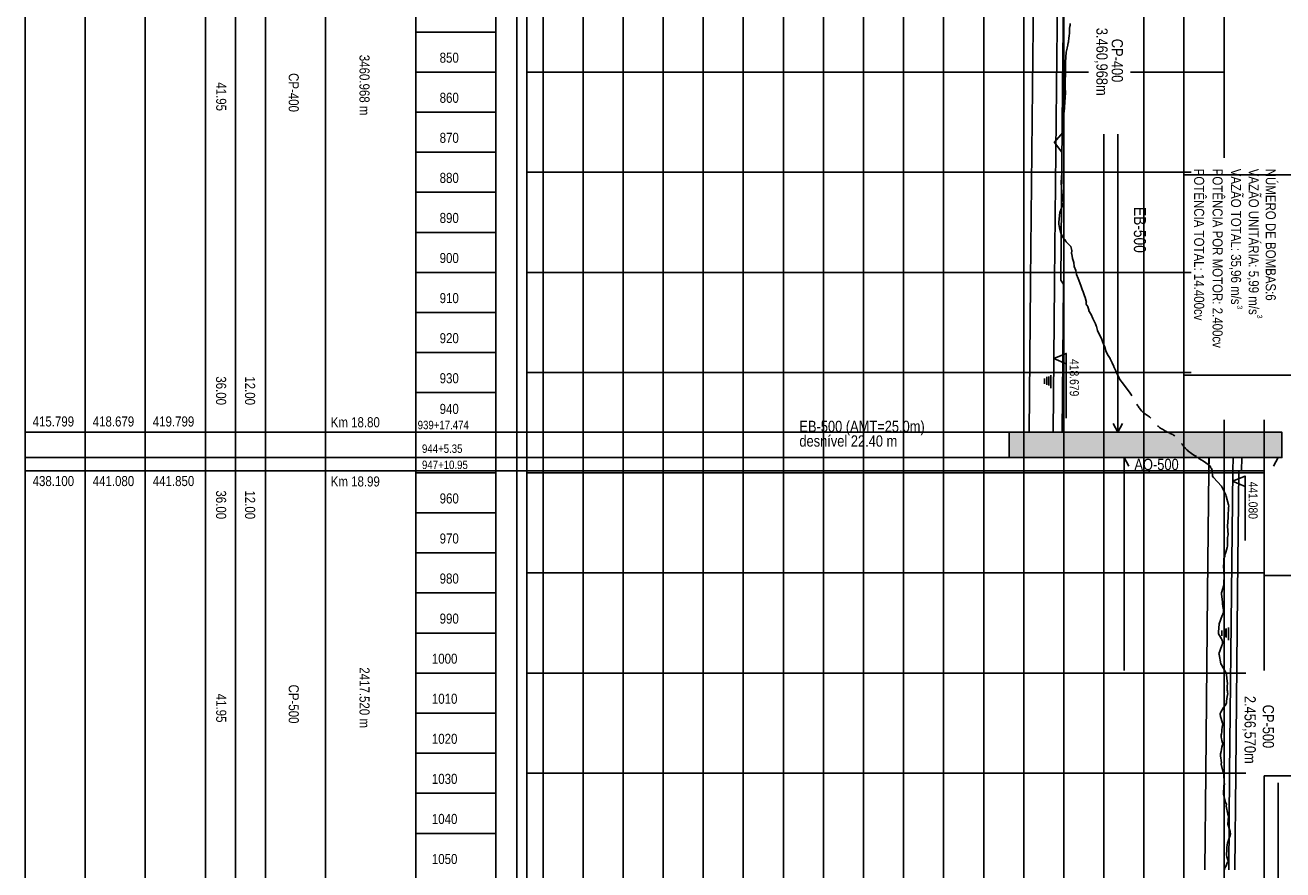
# Model space of a CAD drawing. Extents: x 312047 to 329088, y 8928324 to 8953812.
# Tile 2 of 125: x 312047 to 318326, y 8930530 to 8934747. Entities that reach past the tile are written whole.
import ezdxf

# ---------------------------------------------------------------- set-up
doc = ezdxf.new("R2010")
doc.units = 0
doc.header["$LTSCALE"] = 200
doc.header["$MEASUREMENT"] = 0
doc.linetypes.add('DASHED', pattern=[0.75, 0.5, -0.25])
doc.linetypes.add('LIN0', pattern=[0])
for name, color, linetype in [('ACHURA', 123, 'CONTINUOUS'), ('CRISTA_CANAL', 3, 'LIN0'), ('EB', 160, 'CONTINUOUS'), ('FUND_CANAL', 6, 'LIN0'), ('JTX80', 7, 'LIN0'), ('MALHA-P', 1, 'CONTINUOUS'), ('NA_CANAL', 2, 'CONTINUOUS'), ('NOVA MALHA', 1, 'CONTINUOUS'), ('PBASE', 7, 'CONTINUOUS'), ('TER-NAT', 3, 'DASHED')]:
    doc.layers.add(name, color=color, linetype=linetype)
doc.styles.add('100CL', font='ARIALN.TTF', dxfattribs={"height": 2.5})

msp = doc.modelspace()

# ---------------------------------------------------------------- hatches: boundary and pattern name
at = {"layer": 'ACHURA'}
msp.add_hatch(color=256, dxfattribs=at).paths.add_polyline_path([(316959.8, 8932714.8), (316959.8, 8932588.6), (318321.9, 8932588.6), (318321.9, 8932714.8)])

# ---------------------------------------------------------------- linework, layer by layer
at = {"layer": 'CRISTA_CANAL'}
for p, q in [((317233, 8935054.3), (317226.8, 8934432.3)), ((317226.8, 8934432.3), (317217.2, 8933474.3)), ((317231.2, 8933454.3), (317217.2, 8933474.3)), ((317231.2, 8933454.3), (317223.8, 8932714.8)), ((318121.9, 8932588.6), (318119.8, 8932522.6)), ((318106.6, 8932522.6), (318100.5, 8931912.3)), ((318106.6, 8932522.6), (318119.8, 8932522.6)), ((318100.5, 8931912.3), (318091.5, 8931012.3)), ((318091.5, 8931012.3), (318086.7, 8930530.3))]:
    msp.add_line(p, q, dxfattribs=at)
at = {"layer": 'EB', "color": 2}
for p, q in [((317502.8, 8934202.5), (317502.8, 8932714.8)), ((317502.8, 8932714.8), (317479.5, 8932758.1)), ((317502.8, 8932714.8), (317526.1, 8932758.1)), ((317534.3, 8932588.6), (317534.3, 8931525)), ((317534.3, 8932588.6), (317557.6, 8932545.3)), ((318302.5, 8932588.6), (318279.3, 8932545.3)), ((318302.5, 8930964.6), (318302.5, 8930104.7))]:
    msp.add_line(p, q, dxfattribs=at)
at = {"layer": 'EB', "color": 1}
for p, q in [((312047.2, 8932714.8), (312947.2, 8932714.8)), ((312947.2, 8932714.8), (318321.9, 8932714.8)), ((312047.2, 8932588.6), (312947.2, 8932588.6)), ((312947.2, 8932588.6), (318321.9, 8932588.6)), ((312047.2, 8932522.3), (312947.2, 8932522.3)), ((312947.2, 8932522.3), (318232.6, 8932522.3))]:
    msp.add_line(p, q, dxfattribs=at)
at = {"layer": 'EB'}
for points in [[(317244.9, 8932785.7), (317244.9, 8933107.8), (317182.7, 8933082.2)], [(317244.9, 8933056.6), (317182.7, 8933082.2)], [(318119.8, 8932522.6), (317956.6, 8932522.3), (317956.6, 8932588.7)], [(318137.5, 8932173.6), (318137.5, 8932495.7), (318075.3, 8932470.1)], [(318137.5, 8932444.5), (318075.3, 8932470.1)]]:
    msp.add_lwpolyline(points, dxfattribs=at)
msp.add_lwpolyline([(316959.8, 8932714.8), (316959.8, 8932588.6), (318321.9, 8932588.6), (318321.9, 8932714.8)], close=True, dxfattribs=at)
at = {"layer": 'FUND_CANAL'}
for p, q in [((317083, 8935054.3), (317076.8, 8934432.3)), ((317076.8, 8934432.3), (317067.2, 8933474.3)), ((317067.2, 8933454.3), (317059.8, 8932714.8)), ((317067.2, 8933454.3), (317067.2, 8933474.3)), ((317958.7, 8932588.6), (317956.6, 8932522.6)), ((317956.6, 8932522.6), (317950.5, 8931912.3)), ((317950.5, 8931912.3), (317941.5, 8931012.3)), ((317941.5, 8931012.3), (317936.7, 8930530.3))]:
    msp.add_line(p, q, dxfattribs=at)
at = {"layer": 'MALHA-P', "color": 1}
for p, q in [((314501.8, 8952512.3), (314501.8, 8928512.3)), ((314552.6, 8952512.3), (314552.6, 8928512.3))]:
    msp.add_line(p, q, dxfattribs=at)
at = {"layer": 'MALHA-P', "color": 13}
for p, q in [((314632.6, 8928512.3), (314632.6, 8952512.3)), ((314832.6, 8928512.3), (314832.6, 8952512.3)), ((315032.6, 8928512.3), (315032.6, 8952512.3)), ((315232.6, 8928512.3), (315232.6, 8952512.3)), ((315432.6, 8928512.3), (315432.6, 8952512.3)), ((315832.6, 8928512.3), (315832.6, 8952512.3)), ((316432.6, 8928512.3), (316432.6, 8952512.3)), ((316032.6, 8928512.3), (316032.6, 8951073)), ((316232.6, 8928512.3), (316232.6, 8951073)), ((315632.6, 8928512.3), (315632.6, 8948936.9)), ((317032.6, 8928512.3), (317032.6, 8947677.8)), ((316632.6, 8928512.3), (316632.6, 8943955.8)), ((317232.6, 8928512.3), (317232.6, 8941092.4)), ((317632.6, 8928512.3), (317632.6, 8941092.4)), ((316832.6, 8928512.3), (316832.6, 8938521)), ((317832.6, 8928512.3), (317832.6, 8936460.6)), ((318032.6, 8934083.9), (318032.6, 8936460.6)), ((314397.2, 8934712.3), (313997.2, 8934712.3)), ((314397.2, 8934512.3), (313997.2, 8934512.3)), ((314552.6, 8934512.3), (317355.2, 8934512.3)), ((317566, 8934512.3), (318032.6, 8934512.3)), ((314397.2, 8934312.3), (313997.2, 8934312.3)), ((317432.6, 8928512.3), (317432.6, 8934202.5)), ((317432.6, 8928512.3), (317432.6, 8934202.5)), ((314397.2, 8934112.3), (313997.2, 8934112.3)), ((314552.6, 8934012.3), (317867.9, 8934012.3)), ((317656, 8934012.3), (317784.4, 8934012.3)), ((314397.2, 8933912.3), (313997.2, 8933912.3)), ((314397.2, 8933712.3), (313997.2, 8933712.3)), ((314397.2, 8933512.3), (313997.2, 8933512.3)), ((314552.6, 8933512.3), (317867.9, 8933512.3)), ((317656, 8933512.3), (317784.4, 8933512.3)), ((314397.2, 8933312.3), (313997.2, 8933312.3)), ((314397.2, 8933112.3), (313997.2, 8933112.3)), ((314552.6, 8933012.3), (317867.9, 8933012.3)), ((317656, 8933012.3), (317784.4, 8933012.3)), ((314397.2, 8932912.3), (313997.2, 8932912.3)), ((318032.6, 8928512.3), (318032.6, 8932776.8)), ((318232.6, 8931525), (318232.6, 8932776.8)), ((314397.2, 8932512.3), (313997.2, 8932512.3)), ((314552.6, 8932512.3), (318232.6, 8932512.3)), ((314397.2, 8932312.3), (313997.2, 8932312.3)), ((314397.2, 8932112.3), (313997.2, 8932112.3)), ((314552.6, 8932012.3), (318232.6, 8932012.3)), ((314397.2, 8931912.3), (313997.2, 8931912.3)), ((314397.2, 8931712.3), (313997.2, 8931712.3)), ((314397.2, 8931512.3), (313997.2, 8931512.3)), ((314552.6, 8931512.3), (318141.5, 8931512.3)), ((317609.5, 8931512.3), (317784.4, 8931512.3)), ((314397.2, 8931312.3), (313997.2, 8931312.3)), ((314397.2, 8931112.3), (313997.2, 8931112.3)), ((314552.6, 8931012.3), (318141.5, 8931012.3)), ((317609.5, 8931012.3), (317784.4, 8931012.3)), ((318232.6, 8928512.3), (318232.6, 8931000)), ((314397.2, 8930912.3), (313997.2, 8930912.3)), ((314397.2, 8930712.3), (313997.2, 8930712.3))]:
    msp.add_line(p, q, dxfattribs=at)
at = {"layer": 'NA_CANAL'}
for p, q in [((317202.2, 8935054.3), (317196, 8934432.3)), ((317196, 8934432.3), (317186.4, 8933474.3)), ((317186.4, 8933454.3), (317179, 8932714.8)), ((317186.4, 8933454.3), (317186.4, 8933474.3)), ((317136.3, 8932957), (317136.3, 8932983.5)), ((317148.2, 8932951.5), (317148.2, 8932991.9)), ((317157.7, 8932948.4), (317157.7, 8932993)), ((317168.3, 8932935.4), (317168.3, 8932999.2)), ((318077.9, 8932588.6), (318075.8, 8932522.6)), ((318075.8, 8932522.6), (318069.7, 8931912.3)), ((318069.7, 8931912.3), (318060.7, 8931012.3)), ((318022.4, 8931698.3), (318022.4, 8931724.9)), ((318034.4, 8931692.8), (318034.4, 8931733.2)), ((318043.9, 8931689.8), (318043.9, 8931734.3)), ((318054.5, 8931676.7), (318054.5, 8931740.5)), ((318060.7, 8931012.3), (318055.9, 8930530.3))]:
    msp.add_line(p, q, dxfattribs=at)
at = {"layer": 'NOVA MALHA'}
for p, q in [((317832.6, 8934000), (329087.6, 8934000)), ((317832.6, 8933000), (329087.6, 8933000)), ((318232.6, 8932000), (329087.6, 8932000)), ((318232.6, 8931000), (329087.6, 8931000))]:
    msp.add_line(p, q, dxfattribs=at)
at = {"layer": 'PBASE', "color": 2}
for p, q in [((312047.2, 8952512.3), (312047.2, 8928512.3)), ((312347.2, 8952512.3), (312347.2, 8928512.3)), ((312647.2, 8952512.3), (312647.2, 8928512.3)), ((312647.2, 8952512.3), (312647.2, 8928512.3)), ((312947.2, 8952512.3), (312947.2, 8928512.3)), ((312947.2, 8952512.3), (312947.2, 8928512.3)), ((313097.2, 8952512.3), (313097.2, 8928512.3)), ((313247.2, 8952512.3), (313247.2, 8928512.3)), ((313547.2, 8952512.3), (313547.2, 8928512.3)), ((313997.2, 8952512.3), (313997.2, 8928512.3)), ((314397.2, 8952512.3), (314397.2, 8928512.3))]:
    msp.add_line(p, q, dxfattribs=at)
at = {"layer": 'PBASE'}
msp.add_line((317941.5, 8931012.3), (317927.5, 8931012.3), dxfattribs=at)
at = {"layer": 'TER-NAT'}
for p, q in [((317260.3, 8934706.3), (317259.3, 8934694.3)), ((317260.7, 8934712), (317260.3, 8934706.3)), ((317260.3, 8934706.3), (317260.3, 8934706.3)), ((317261.9, 8934730.3), (317260.6, 8934721)), ((317260.6, 8934721), (317260.7, 8934718.3)), ((317260.7, 8934718.3), (317260.7, 8934718.3)), ((317260.7, 8934718.3), (317260.7, 8934712)), ((317263.5, 8934742.3), (317261.9, 8934730.3)), ((317261.9, 8934730.3), (317261.9, 8934730.3)), ((317263.9, 8934745.4), (317263.5, 8934742.3)), ((317263.5, 8934742.3), (317263.5, 8934742.3)), ((317264.5, 8934754.3), (317263.9, 8934745.4)), ((317252.5, 8934646.3), (317249.5, 8934634.3)), ((317253.5, 8934650.4), (317252.5, 8934646.3)), ((317252.5, 8934646.3), (317252.5, 8934646.3)), ((317255.1, 8934658.3), (317253.5, 8934650.4)), ((317255.8, 8934662), (317255.1, 8934658.3)), ((317255.1, 8934658.3), (317255.1, 8934658.3)), ((317256.9, 8934670.3), (317255.8, 8934662)), ((317257.6, 8934676.5), (317256.9, 8934670.3)), ((317256.9, 8934670.3), (317256.9, 8934670.3)), ((317258.2, 8934682.3), (317257.6, 8934676.5)), ((317259.3, 8934694.3), (317258.2, 8934682.3)), ((317258.2, 8934682.3), (317258.2, 8934682.3)), ((317259.3, 8934694.3), (317259.3, 8934694.3)), ((317243.8, 8934611.6), (317241.3, 8934562.4)), ((317244, 8934612.4), (317243.8, 8934611.6)), ((317248.8, 8934631.5), (317244, 8934612.4)), ((317249.5, 8934634.3), (317248.8, 8934631.5)), ((317249.5, 8934634.3), (317249.5, 8934634.3)), ((317240.5, 8934510.8), (317239.7, 8934461.7)), ((317241.3, 8934561.7), (317240.5, 8934512.5)), ((317240.5, 8934512.5), (317240.5, 8934511.7)), ((317240.5, 8934511.7), (317240.5, 8934510.8)), ((317241.3, 8934562.4), (317241.3, 8934561.7)), ((317239.7, 8934461.7), (317240.2, 8934432.3)), ((317240.5, 8934410.7), (317238.5, 8934361.7)), ((317240.2, 8934432.3), (317240.5, 8934412.6)), ((317240.5, 8934412.6), (317240.4, 8934411.7)), ((317240.4, 8934411.7), (317240.5, 8934410.7)), ((317238.5, 8934361.7), (317233.8, 8934312.8)), ((317232.3, 8934261.7), (317227.2, 8934212.9)), ((317232.5, 8934262.9), (317232.3, 8934261.7)), ((317233.6, 8934311.7), (317232.5, 8934262.9)), ((317233.8, 8934312.8), (317233.6, 8934311.7)), ((317227.4, 8934211.7), (317186.1, 8934163)), ((317227.2, 8934212.9), (317227.4, 8934211.7)), ((317186.1, 8934163), (317185.9, 8934161.7)), ((317185.9, 8934161.7), (317223.6, 8934113.1)), ((317223.5, 8934111.7), (317223.1, 8934063.2)), ((317223.6, 8934113.1), (317223.5, 8934111.7)), ((317223.1, 8934010.1), (317220.3, 8933961.7)), ((317223.1, 8934063.2), (317223.2, 8934061.7)), ((317223.2, 8934013.2), (317223.1, 8934011.7)), ((317223.1, 8934011.7), (317223.1, 8934010.1)), ((317223.2, 8934061.7), (317223.2, 8934013.2)), ((317220.3, 8933961.7), (317222.6, 8933913.4)), ((317222.6, 8933913.4), (317222.5, 8933911.7)), ((317222.5, 8933911.7), (317222.7, 8933909.9)), ((317222.7, 8933909.9), (317230.8, 8933861.7)), ((317230.5, 8933859.9), (317212, 8933811.7)), ((317230.8, 8933861.7), (317230.5, 8933859.9)), ((317207.4, 8933763.6), (317207.2, 8933761.7)), ((317207.2, 8933761.7), (317207.5, 8933759.7)), ((317212, 8933811.7), (317207.4, 8933763.6)), ((317207.5, 8933759.7), (317207.7, 8933758.3)), ((317207.7, 8933758.3), (317208.6, 8933752)), ((317208.6, 8933752), (317208.6, 8933752)), ((317208.6, 8933752), (317209.6, 8933745.8)), ((317209.6, 8933745.8), (317209.6, 8933745.7)), ((317209.6, 8933745.7), (317209.6, 8933745.7)), ((317209.6, 8933745.7), (317210.7, 8933739.3)), ((317210.7, 8933739.3), (317210.7, 8933739.3)), ((317210.7, 8933739.3), (317211.9, 8933733)), ((317211.9, 8933733), (317211.9, 8933733)), ((317211.9, 8933733), (317213.2, 8933726.7)), ((317213.2, 8933726.7), (317213.2, 8933726.7)), ((317213.2, 8933726.7), (317214.6, 8933720.4)), ((317214.6, 8933720.4), (317214.6, 8933720.4)), ((317214.6, 8933720.4), (317216, 8933714)), ((317216, 8933714), (317216, 8933714)), ((317216, 8933714), (317217, 8933709.8)), ((317217, 8933709.8), (317218, 8933707.7)), ((317218, 8933707.7), (317218, 8933707.7)), ((317218, 8933707.7), (317220.8, 8933701.4)), ((317220.8, 8933701.4), (317220.8, 8933701.4)), ((317220.8, 8933701.4), (317223.7, 8933695.1)), ((317223.7, 8933695.1), (317223.7, 8933695.1)), ((317223.7, 8933695.1), (317224.8, 8933692.7)), ((317224.8, 8933692.7), (317227.9, 8933688.7)), ((317227.9, 8933688.7), (317227.9, 8933688.7)), ((317227.9, 8933688.7), (317232.9, 8933682.4)), ((317232.9, 8933682.4), (317232.9, 8933682.4)), ((317232.9, 8933682.4), (317237.2, 8933677.2)), ((317237.2, 8933677.2), (317237.9, 8933676.1)), ((317237.9, 8933676.1), (317237.9, 8933676.1)), ((317237.9, 8933676.1), (317241.7, 8933669.8)), ((317241.7, 8933669.8), (317241.7, 8933669.8)), ((317241.7, 8933669.8), (317242.3, 8933668.7)), ((317242.3, 8933668.7), (317244.8, 8933664.5)), ((317244.8, 8933664.5), (317249.3, 8933661)), ((317249.3, 8933661), (317258, 8933651.7)), ((317267.7, 8933641.7), (317258, 8933651.7)), ((317267.7, 8933641.7), (317272.3, 8933621.8)), ((317272.3, 8933621.8), (317271.5, 8933606.8)), ((317271.5, 8933606.8), (317272.4, 8933603.3)), ((317272.4, 8933603.3), (317272.6, 8933602)), ((317272.6, 8933602), (317272.6, 8933601.9)), ((317272.6, 8933601.9), (317272.6, 8933601.7)), ((317272.6, 8933601.7), (317276.2, 8933583.2)), ((317276.2, 8933583.2), (317276.3, 8933582.5)), ((317276.3, 8933582.5), (317276.4, 8933582.3)), ((317276.4, 8933582.3), (317276.4, 8933582.2)), ((317276.4, 8933582.2), (317276.5, 8933582)), ((317276.5, 8933582), (317283.1, 8933562.3)), ((317283.1, 8933562.3), (317283.1, 8933562.1)), ((317283.1, 8933562.1), (317283.2, 8933561.8)), ((317283.2, 8933561.8), (317284.4, 8933541.9)), ((317284.4, 8933541.9), (317284.5, 8933541.6)), ((317284.5, 8933541.6), (317291.9, 8933521.9)), ((317291.9, 8933521.9), (317292, 8933521.6)), ((317292, 8933521.6), (317296, 8933501.9)), ((317296, 8933501.9), (317304, 8933482.2)), ((317304, 8933482.2), (317304.1, 8933481.9)), ((317304.1, 8933481.9), (317307.4, 8933474.3)), ((317307, 8933474.3), (317319.5, 8933442.7)), ((317319.5, 8933442.7), (317319.7, 8933442.2)), ((317319.7, 8933442.2), (317319.8, 8933441.9)), ((317319.8, 8933441.9), (317319.8, 8933441.9)), ((317319.8, 8933441.9), (317319.8, 8933441.9)), ((317319.8, 8933441.9), (317320, 8933441.6)), ((317320, 8933441.6), (317326.7, 8933421.7)), ((317326.7, 8933421.7), (317326.8, 8933421.4)), ((317326.8, 8933421.4), (317326.9, 8933421.1)), ((317326.9, 8933421.1), (317334.8, 8933401.4)), ((317334.8, 8933401.4), (317334.9, 8933401.1)), ((317334.9, 8933401.1), (317340.8, 8933381.5)), ((317340.8, 8933381.5), (317340.9, 8933381.2)), ((317340.9, 8933381.2), (317345.7, 8933361.9)), ((317344.6, 8933361.7), (317344.4, 8933353.5)), ((317344.4, 8933353.5), (317345, 8933353.4)), ((317345.1, 8933361.9), (317344.6, 8933361.7)), ((317345, 8933353.4), (317345.5, 8933350.4)), ((317345.7, 8933361.9), (317345.1, 8933361.9)), ((317345.5, 8933350.4), (317347.1, 8933349.8)), ((317347.1, 8933349.8), (317347.2, 8933349.5)), ((317347.2, 8933349.5), (317352, 8933341.8)), ((317352, 8933341.8), (317352, 8933341.7)), ((317352, 8933341.7), (317352.1, 8933341.6)), ((317352.1, 8933341.6), (317352.3, 8933341)), ((317352.3, 8933341), (317352.6, 8933340)), ((317352.6, 8933340), (317355.4, 8933330.7)), ((317355.4, 8933330.7), (317357.1, 8933325)), ((317357.1, 8933325), (317357.5, 8933323.5)), ((317357.5, 8933323.5), (317357.8, 8933322.6)), ((317357.8, 8933322.6), (317358.1, 8933321.8)), ((317358.1, 8933321.8), (317358.2, 8933321.5)), ((317358.2, 8933321.5), (317368.7, 8933301.8)), ((317368.7, 8933301.8), (317377.8, 8933282.5)), ((317377.8, 8933282.5), (317378.1, 8933282.1)), ((317378.1, 8933282.1), (317378.3, 8933281.7)), ((317378.3, 8933281.7), (317387.8, 8933261.7)), ((317387.8, 8933261.7), (317388, 8933261.2)), ((317388, 8933261.2), (317388.1, 8933260.9)), ((317388.1, 8933260.9), (317388.8, 8933259.3)), ((317388.8, 8933259.3), (317390.2, 8933255.9)), ((317390.2, 8933255.9), (317392.6, 8933250.2)), ((317392.6, 8933250.2), (317394.5, 8933246.1)), ((317394.5, 8933246.1), (317395.7, 8933243.6)), ((317395.7, 8933243.6), (317396.3, 8933242.4)), ((317396.3, 8933242.4), (317396.4, 8933242.2)), ((317396.4, 8933242.2), (317396.5, 8933241.8)), ((317396.5, 8933241.8), (317401.1, 8933222.4)), ((317401.1, 8933222.4), (317401.2, 8933221.9)), ((317401.2, 8933221.9), (317401.4, 8933221.5)), ((317401.4, 8933221.5), (317411.2, 8933202)), ((317411.2, 8933202), (317411.4, 8933201.5)), ((317411.4, 8933201.5), (317420.5, 8933181.9)), ((317420.5, 8933181.9), (317427.5, 8933162.4)), ((317427.5, 8933162.4), (317427.7, 8933161.9)), ((317427.7, 8933161.9), (317428.1, 8933161.1)), ((317428.1, 8933161.1), (317429.1, 8933158.9)), ((317429.1, 8933158.9), (317432.6, 8933151.1)), ((317432.6, 8933151.1), (317436, 8933144.6)), ((317436, 8933144.6), (317436.9, 8933142.8)), ((317436.9, 8933142.8), (317437, 8933142.5)), ((317437, 8933142.5), (317437.2, 8933142.1)), ((317437.2, 8933142.1), (317442.7, 8933122.6)), ((317442.7, 8933122.6), (317442.9, 8933122.1)), ((317442.9, 8933122.1), (317443.1, 8933121.6)), ((317443.1, 8933121.6), (317451.2, 8933102)), ((317451.2, 8933102), (317463.4, 8933082.5)), ((317463.4, 8933082.5), (317463.7, 8933081.9)), ((317463.7, 8933081.9), (317464, 8933081.5)), ((317464, 8933081.5), (317464, 8933081.4)), ((317464, 8933081.4), (317464.2, 8933081.1)), ((317464.2, 8933081.1), (317464.5, 8933080.4)), ((317464.5, 8933080.4), (317470.8, 8933067.4)), ((317470.8, 8933067.4), (317472.5, 8933063.7)), ((317472.5, 8933063.7), (317472.6, 8933063.6)), ((317472.6, 8933063.6), (317472.6, 8933063.6)), ((317472.6, 8933063.6), (317472.8, 8933063.2)), ((317472.8, 8933063.2), (317473.4, 8933062.1)), ((317473.4, 8933062.1), (317473.6, 8933061.8)), ((317473.6, 8933061.8), (317481.9, 8933042.3)), ((317481.9, 8933042.3), (317482.1, 8933041.8)), ((317482.1, 8933041.8), (317482.3, 8933041.2)), ((317482.3, 8933041.2), (317491.8, 8933021.7)), ((317491.8, 8933021.7), (317492, 8933021.2)), ((317492, 8933021.2), (317501.3, 8933001.7)), ((317501.3, 8933001.7), (317510.3, 8932982.3)), ((317510.3, 8932982.3), (317510.6, 8932981.7)), ((317510.6, 8932981.7), (317510.7, 8932981.4)), ((317510.7, 8932981.4), (317510.8, 8932981.1)), ((317510.8, 8932981.1), (317511.5, 8932979.8)), ((317511.5, 8932979.8), (317512.4, 8932978)), ((317512.4, 8932978), (317512.6, 8932977.5)), ((317905.4, 8932588.6), (317906.7, 8932583.8)), ((317906.7, 8932583.8), (317930.8, 8932570.7)), ((317930.8, 8932570.7), (317941.6, 8932562.5)), ((317941.6, 8932562.5), (317953.9, 8932553)), ((317953.9, 8932553), (317959.1, 8932549)), ((317959.1, 8932549), (317959.1, 8932549)), ((317959.1, 8932549), (317962.1, 8932546.6)), ((317962.1, 8932546.6), (317963.2, 8932545)), ((317963.2, 8932545), (317963.2, 8932545)), ((317963.2, 8932545), (317965.5, 8932541)), ((317965.5, 8932541), (317965.5, 8932541)), ((317965.5, 8932541), (317967.5, 8932537)), ((317967.5, 8932537), (317967.5, 8932537)), ((317967.5, 8932537), (317967.9, 8932536.2)), ((317967.9, 8932536.2), (317969.7, 8932533)), ((317969.7, 8932533), (317969.7, 8932533)), ((317969.7, 8932533), (317971.5, 8932529)), ((317971.5, 8932529), (317971.5, 8932529)), ((317971.5, 8932529), (317972.8, 8932525)), ((317972.8, 8932525), (317972.8, 8932525)), ((317972.8, 8932525), (317973.3, 8932522.6)), ((317973.3, 8932522.6), (317973.8, 8932518.6)), ((317973.8, 8932518.6), (317973.8, 8932518.6)), ((317973.8, 8932518.6), (317973.8, 8932518.1)), ((317973.8, 8932518.1), (317974.6, 8932495.4)), ((317974.6, 8932495.4), (317980.5, 8932489.4)), ((317980.5, 8932489.4), (318019.9, 8932445.4)), ((318019.9, 8932445.4), (318041.3, 8932401.7)), ((318041.3, 8932401.7), (318043.9, 8932395.4)), ((318043.9, 8932395.4), (318054.4, 8932351.8)), ((318055.5, 8932339.1), (318053.7, 8932295.4)), ((318054.4, 8932351.8), (318056.9, 8932345.4)), ((318056.9, 8932345.4), (318055.5, 8932339.1)), ((318053.3, 8932289), (318049.1, 8932245.4)), ((318053.7, 8932295.4), (318053.3, 8932289)), ((318049.1, 8932245.4), (318052.7, 8932202)), ((318050.5, 8932188.8), (318049.4, 8932145.4)), ((318051.3, 8932195.4), (318050.5, 8932188.8)), ((318052.7, 8932202), (318051.3, 8932195.4)), ((318048.3, 8932138.7), (318041.3, 8932116.7)), ((318049.4, 8932145.4), (318048.3, 8932138.7)), ((318031.2, 8932065.8), (318031.1, 8932060.1)), ((318031.5, 8932071.5), (318031.2, 8932065.8)), ((318031.2, 8932065.8), (318031.2, 8932065.8)), ((318031.8, 8932077.1), (318031.5, 8932071.5)), ((318031.5, 8932071.5), (318031.5, 8932071.5)), ((318032.3, 8932082.8), (318031.8, 8932077.1)), ((318031.8, 8932077.1), (318031.8, 8932077.1)), ((318032.8, 8932088.4), (318032.3, 8932082.8)), ((318032.3, 8932082.8), (318032.3, 8932082.8)), ((318032.9, 8932089.3), (318032.8, 8932088.4)), ((318032.8, 8932088.4), (318032.8, 8932088.4)), ((318035.8, 8932094.1), (318032.9, 8932089.3)), ((318036.6, 8932095.2), (318035.8, 8932094.1)), ((318035.8, 8932094.1), (318035.8, 8932094.1)), ((318037.2, 8932099.7), (318036.6, 8932095.2)), ((318038.3, 8932105.4), (318037.2, 8932099.7)), ((318037.2, 8932099.7), (318037.2, 8932099.7)), ((318039.6, 8932111.1), (318038.3, 8932105.4)), ((318038.3, 8932105.4), (318038.3, 8932105.4)), ((318041.3, 8932116.7), (318039.6, 8932111.1)), ((318039.6, 8932111.1), (318039.6, 8932111.1)), ((318030.7, 8932048.8), (318030.6, 8932047)), ((318030.6, 8932047), (318030.6, 8932043.2)), ((318030.6, 8932043.2), (318030.6, 8932043.2)), ((318030.6, 8932043.2), (318030.6, 8932037.5)), ((318030.6, 8932037.5), (318030.6, 8932037.5)), ((318030.6, 8932037.5), (318030.8, 8932031.9)), ((318030.8, 8932054.5), (318030.7, 8932048.8)), ((318030.7, 8932048.8), (318030.7, 8932048.8)), ((318031.1, 8932059.5), (318030.8, 8932054.5)), ((318030.8, 8932054.5), (318030.8, 8932054.5)), ((318030.8, 8932031.9), (318030.8, 8932031.9)), ((318030.8, 8932031.9), (318030.9, 8932028.9)), ((318030.9, 8932028.9), (318030.9, 8932028.9)), ((318030.9, 8932028.9), (318031.7, 8932008.8)), ((318031.1, 8932060.1), (318031.1, 8932060.1)), ((318031.1, 8932060.1), (318031.1, 8932059.5)), ((318031.7, 8932008.8), (318033, 8932002)), ((318033, 8932002), (318032.3, 8931958.8)), ((318031, 8931952), (318020.6, 8931912.3)), ((318032.3, 8931958.8), (318031, 8931952)), ((318020.6, 8931912.3), (318019.7, 8931908.8)), ((318019.7, 8931908.8), (318024.2, 8931865.7)), ((318024.2, 8931865.7), (318024.5, 8931858.8)), ((318024.5, 8931858.8), (318028.7, 8931834.8)), ((318028.3, 8931810.8), (318027.2, 8931808.2)), ((318029.4, 8931814.8), (318028.3, 8931810.8)), ((318028.3, 8931810.8), (318028.3, 8931810.8)), ((318028.7, 8931834.8), (318029.2, 8931830.8)), ((318029.2, 8931830.8), (318029.2, 8931830.8)), ((318029.2, 8931830.8), (318029.3, 8931828.6)), ((318029.3, 8931828.6), (318029.7, 8931826.8)), ((318030.1, 8931818.8), (318029.4, 8931814.8)), ((318029.4, 8931814.8), (318029.4, 8931814.8)), ((318029.7, 8931826.8), (318029.7, 8931826.8)), ((318029.7, 8931826.8), (318030.2, 8931822.8)), ((318030.2, 8931822.8), (318030.1, 8931818.8)), ((318030.1, 8931818.8), (318030.1, 8931818.8)), ((318030.2, 8931822.8), (318030.2, 8931822.8)), ((318008.6, 8931758.2), (318005.3, 8931716.3)), ((318024, 8931800.2), (318008.6, 8931758.2)), ((318024.6, 8931801.5), (318024, 8931800.2)), ((318025.2, 8931802.8), (318024.6, 8931801.5)), ((318026.8, 8931806.8), (318025.2, 8931802.8)), ((318025.2, 8931802.8), (318025.2, 8931802.8)), ((318027.2, 8931808.2), (318026.8, 8931806.8)), ((318026.8, 8931806.8), (318026.8, 8931806.8)), ((318005.3, 8931716.3), (318005.6, 8931708.2)), ((318005.6, 8931708.2), (318019.8, 8931683.9)), ((318021.9, 8931649.4), (318006.7, 8931608.3)), ((318019.8, 8931683.9), (318021.8, 8931679.9)), ((318021.8, 8931679.9), (318021.8, 8931679.9)), ((318021.8, 8931679.9), (318023.4, 8931675.9)), ((318022.7, 8931651.9), (318021.9, 8931649.4)), ((318021.9, 8931649.4), (318021.9, 8931649.4)), ((318023.8, 8931655.9), (318022.7, 8931651.9)), ((318022.7, 8931651.9), (318022.7, 8931651.9)), ((318023.4, 8931675.9), (318023.4, 8931675.9)), ((318023.4, 8931675.9), (318024.5, 8931671.9)), ((318024.2, 8931658.4), (318023.8, 8931656)), ((318023.8, 8931656), (318023.8, 8931655.9)), ((318023.8, 8931655.9), (318023.8, 8931655.9)), ((318024.6, 8931659.9), (318024.2, 8931658.4)), ((318024.5, 8931671.9), (318024.5, 8931671.9)), ((318024.5, 8931671.9), (318025.1, 8931667.9)), ((318024.9, 8931661.2), (318024.6, 8931659.9)), ((318024.6, 8931659.9), (318024.6, 8931659.9)), ((318025.2, 8931663.9), (318024.9, 8931661.2)), ((318025.1, 8931667.9), (318025.1, 8931667.9)), ((318025.1, 8931667.9), (318025.2, 8931663.9)), ((318025.2, 8931663.9), (318025.2, 8931663.9)), ((318006.7, 8931608.3), (318008.4, 8931604.5)), ((318008.4, 8931604.5), (318017.3, 8931558.3)), ((318017.3, 8931558.3), (318019.9, 8931554.4)), ((318019.9, 8931554.4), (318044.7, 8931508.3)), ((318044.7, 8931508.3), (318044.1, 8931504.3)), ((318044.1, 8931504.3), (318047.8, 8931471.3)), ((318047.8, 8931471.3), (318049.3, 8931460.4)), ((318049, 8931449.4), (318048.7, 8931438.5)), ((318048.7, 8931438.5), (318048.7, 8931438.5)), ((318048.7, 8931438.5), (318048.9, 8931427.5)), ((318049.7, 8931458.3), (318049, 8931449.4)), ((318049, 8931449.4), (318049, 8931449.4)), ((318049.3, 8931460.4), (318049.3, 8931460.4)), ((318049.3, 8931460.4), (318049.7, 8931458.3)), ((318045.8, 8931383.7), (318045.4, 8931372.7)), ((318045.4, 8931372.7), (318045.4, 8931372.7)), ((318045.4, 8931372.7), (318045.4, 8931362)), ((318045.9, 8931385), (318045.8, 8931383.7)), ((318045.8, 8931383.7), (318045.8, 8931383.7)), ((318047.9, 8931394.7), (318045.9, 8931385)), ((318050.7, 8931405.6), (318047.9, 8931394.7)), ((318047.9, 8931394.7), (318047.9, 8931394.7)), ((318048.9, 8931427.5), (318048.9, 8931427.5)), ((318048.9, 8931427.5), (318049.2, 8931422.3)), ((318049.2, 8931422.3), (318049.9, 8931416.6)), ((318049.9, 8931416.6), (318049.9, 8931416.6)), ((318049.9, 8931416.6), (318051.3, 8931407.8)), ((318051.3, 8931407.8), (318050.7, 8931405.6)), ((318050.7, 8931405.6), (318050.7, 8931405.6)), ((318012.7, 8931310), (318012.6, 8931309.9)), ((318012.6, 8931309.9), (318012.6, 8931309.9)), ((318012.6, 8931309.9), (318012.6, 8931309.7)), ((318012.6, 8931309.7), (318013.1, 8931307)), ((318017.2, 8931318), (318012.7, 8931310)), ((318023.8, 8931328.9), (318017.2, 8931318)), ((318017.2, 8931318), (318017.2, 8931318)), ((318030.6, 8931339.9), (318023.8, 8931328.9)), ((318023.8, 8931328.9), (318023.8, 8931328.9)), ((318037.8, 8931350.8), (318030.6, 8931339.9)), ((318030.6, 8931339.9), (318030.6, 8931339.9)), ((318045.2, 8931361.8), (318037.8, 8931350.8)), ((318037.8, 8931350.8), (318037.8, 8931350.8)), ((318045.4, 8931362), (318045.2, 8931361.8)), ((318045.2, 8931361.8), (318045.2, 8931361.8)), ((318013.1, 8931307), (318013.1, 8931307)), ((318013.1, 8931307), (318015.4, 8931296.1)), ((318015.4, 8931296.1), (318015.4, 8931296.1)), ((318015.4, 8931296.1), (318018.1, 8931285.1)), ((318018.1, 8931285.1), (318018.1, 8931285.1)), ((318018.1, 8931285.1), (318021.1, 8931274.2)), ((318021.1, 8931274.2), (318021.1, 8931274.2)), ((318021.1, 8931274.2), (318024.5, 8931263.2)), ((318024.5, 8931252.2), (318023, 8931241.3)), ((318024.5, 8931263.2), (318024.5, 8931263.2)), ((318024.5, 8931263.2), (318025.8, 8931259.5)), ((318025.8, 8931259.5), (318024.5, 8931252.2)), ((318024.5, 8931252.2), (318024.5, 8931252.2)), ((318019.9, 8931208.4), (318018.3, 8931204)), ((318018.3, 8931204), (318018.4, 8931197.5)), ((318018.4, 8931197.5), (318018.4, 8931197.5)), ((318018.4, 8931197.5), (318018.8, 8931192)), ((318018.8, 8931192), (318019.5, 8931186.5)), ((318019.5, 8931186.5), (318019.5, 8931186.5)), ((318019.5, 8931186.5), (318021.6, 8931175.6)), ((318020.2, 8931209.4), (318019.9, 8931208.4)), ((318019.9, 8931208.4), (318019.9, 8931208.4)), ((318020.9, 8931219.4), (318020.2, 8931209.4)), ((318021, 8931220), (318020.9, 8931219.4)), ((318020.9, 8931219.4), (318020.9, 8931219.4)), ((318021.8, 8931230.3), (318021, 8931220)), ((318023, 8931241.3), (318021.8, 8931230.3)), ((318021.8, 8931230.3), (318021.8, 8931230.3)), ((318023, 8931241.3), (318023, 8931241.3)), ((318017.9, 8931120.3), (318015.6, 8931109.8)), ((318019.5, 8931131.7), (318017.9, 8931120.8)), ((318017.9, 8931120.8), (318017.9, 8931120.8)), ((318017.9, 8931120.8), (318017.9, 8931120.3)), ((318021.8, 8931142.7), (318019.5, 8931131.7)), ((318019.5, 8931131.7), (318019.5, 8931131.7)), ((318021.6, 8931175.6), (318021.6, 8931175.6)), ((318021.6, 8931175.6), (318024.5, 8931164.6)), ((318025, 8931153.7), (318021.8, 8931142.7)), ((318021.8, 8931142.7), (318021.8, 8931142.7)), ((318024.5, 8931164.6), (318024.5, 8931164.6)), ((318024.5, 8931164.6), (318026.6, 8931158)), ((318026.6, 8931158), (318025, 8931153.7)), ((318025, 8931153.7), (318025, 8931153.7)), ((318015.6, 8931109.8), (318015.3, 8931107.9)), ((318015.3, 8931107.9), (318015.3, 8931098.9)), ((318015.3, 8931098.9), (318015.3, 8931098.9)), ((318015.3, 8931098.9), (318016.1, 8931087.9)), ((318015.6, 8931109.8), (318015.6, 8931109.8)), ((318016.1, 8931087.9), (318016.1, 8931087.9)), ((318016.1, 8931087.9), (318017.5, 8931077)), ((318017.5, 8931077), (318017.5, 8931077)), ((318017.5, 8931077), (318017.9, 8931074.7)), ((318019.3, 8931066.9), (318017.6, 8931058)), ((318017.6, 8931058), (318028.5, 8931017)), ((318017.9, 8931074.7), (318019.3, 8931066.9)), ((318028.5, 8931017), (318030.3, 8931012.3)), ((318030.3, 8931012.3), (318031.9, 8931008)), ((318031.9, 8931008), (318033.6, 8930967.1)), ((318031.3, 8930948.9), (318029.7, 8930908)), ((318034.3, 8930958), (318031.3, 8930948.9)), ((318033.6, 8930967.1), (318034.3, 8930958)), ((318029.7, 8930908), (318039.1, 8930867.2)), ((318039.1, 8930867.2), (318044.2, 8930858)), ((318044.2, 8930858), (318043.6, 8930848.7)), ((318043.6, 8930848.7), (318051.7, 8930808)), ((318051.7, 8930808), (318054.6, 8930798.7)), ((318054.6, 8930798.7), (318052.1, 8930758)), ((318052.1, 8930758), (318059.4, 8930731.8)), ((318056.1, 8930682.8), (318052.6, 8930673)), ((318058.3, 8930688.3), (318056.1, 8930682.8)), ((318056.1, 8930682.8), (318056.1, 8930682.8)), ((318059.5, 8930692.6), (318058.3, 8930688.3)), ((318059.4, 8930731.8), (318062.5, 8930722)), ((318062.6, 8930702.4), (318059.5, 8930692.6)), ((318059.5, 8930692.6), (318059.5, 8930692.6)), ((318062.5, 8930722), (318062.5, 8930722)), ((318062.5, 8930722), (318063.8, 8930718.5)), ((318064.5, 8930708), (318062.6, 8930702.4)), ((318062.6, 8930702.4), (318062.6, 8930702.4)), ((318063.8, 8930718.5), (318064.2, 8930712.2)), ((318064.2, 8930712.2), (318064.2, 8930712.2)), ((318064.2, 8930712.2), (318064.5, 8930708)), ((318046.5, 8930622.2), (318044.7, 8930614.3)), ((318046.7, 8930639.1), (318046.4, 8930633.9)), ((318046.4, 8930633.9), (318046.4, 8930633.9)), ((318046.4, 8930633.9), (318046.4, 8930624.1)), ((318046.4, 8930624.1), (318046.4, 8930624.1)), ((318046.4, 8930624.1), (318046.5, 8930622.2)), ((318046.9, 8930643.7), (318046.7, 8930639.1)), ((318047.9, 8930653.5), (318046.9, 8930643.7)), ((318046.9, 8930643.7), (318046.9, 8930643.7)), ((318048.5, 8930656.8), (318047.9, 8930653.5)), ((318047.9, 8930653.5), (318047.9, 8930653.5)), ((318049.9, 8930663.2), (318048.5, 8930656.8)), ((318052.6, 8930673), (318049.9, 8930663.2)), ((318049.9, 8930663.2), (318049.9, 8930663.2)), ((318052.6, 8930673), (318052.6, 8930673)), ((318044.7, 8930555.5), (318042.7, 8930550.5)), ((318044.7, 8930614.3), (318044.1, 8930610.6)), ((318044.1, 8930610.6), (318045.2, 8930604.5)), ((318044.7, 8930614.3), (318044.7, 8930614.3)), ((318048.6, 8930565.3), (318044.7, 8930555.5)), ((318044.7, 8930555.5), (318044.7, 8930555.5)), ((318045.2, 8930604.5), (318045.2, 8930604.5)), ((318045.2, 8930604.5), (318047.3, 8930594.7)), ((318047.3, 8930594.7), (318047.3, 8930594.7)), ((318047.3, 8930594.7), (318049.7, 8930584.9)), ((318050.1, 8930568.8), (318048.6, 8930565.3)), ((318048.6, 8930565.3), (318048.6, 8930565.3)), ((318049.7, 8930584.9), (318049.7, 8930584.9)), ((318049.7, 8930584.9), (318052.5, 8930575.1)), ((318053.5, 8930572), (318050.1, 8930568.8)), ((318052.5, 8930575.1), (318052.5, 8930575.1)), ((318052.5, 8930575.1), (318053.5, 8930572)), ((318035.4, 8930533.2), (318035.3, 8930530.3)), ((318035.7, 8930535.9), (318035.4, 8930535.1)), ((318035.4, 8930535.1), (318035.4, 8930533.2)), ((318040.2, 8930545.7), (318035.7, 8930535.9)), ((318035.7, 8930535.9), (318035.7, 8930535.9)), ((318042.7, 8930550.5), (318040.2, 8930545.7)), ((318040.2, 8930545.7), (318040.2, 8930545.7))]:
    msp.add_line(p, q, dxfattribs=at)
at = {"layer": 'TER-NAT', "flags": 128}
msp.add_lwpolyline([(317512.6, 8932977.5), (317529.9, 8932955.2), (317543.9, 8932936.7), (317555.1, 8932921.6), (317563.9, 8932909.4), (317570.7, 8932899.6), (317576, 8932891.6), (317580.1, 8932885), (317583.6, 8932879.3), (317586.6, 8932873.9), (317589.5, 8932868.9), (317592.2, 8932864.1), (317594.7, 8932859.5), (317597.2, 8932855), (317599.7, 8932850.8), (317602.3, 8932846.5), (317604.9, 8932842.4), (317607.7, 8932838.2), (317610.6, 8932834.1), (317613.7, 8932830), (317616.9, 8932826.1), (317620.2, 8932822.2), (317623.7, 8932818.6), (317627.3, 8932815.1), (317630.9, 8932811.9), (317634.7, 8932808.9), (317638.6, 8932806.1), (317642.5, 8932803.4), (317646.3, 8932800.9), (317650.1, 8932798.4), (317653.8, 8932795.9), (317657.4, 8932793.4), (317660.9, 8932790.8), (317664.1, 8932788), (317667.1, 8932785.1), (317670, 8932782.1), (317672.8, 8932779), (317675.4, 8932775.8), (317678, 8932772.7), (317680.5, 8932769.5), (317683, 8932766.4), (317685.5, 8932763.3), (317688.1, 8932760.2), (317690.7, 8932757.2), (317693.5, 8932754.2), (317696.4, 8932751.1), (317699.6, 8932748.1), (317703.1, 8932745.1), (317706.9, 8932742), (317711, 8932738.8), (317715.4, 8932735.7), (317720.1, 8932732.5), (317724.9, 8932729.4), (317729.9, 8932726.4), (317735, 8932723.5), (317740.1, 8932720.7), (317745.1, 8932718.1), (317750, 8932715.7), (317754.8, 8932713.5), (317759.5, 8932711.3), (317764.1, 8932709.2), (317768.4, 8932707.1), (317772.7, 8932705), (317776.7, 8932702.7), (317780.5, 8932700.3), (317784.2, 8932697.8), (317787.6, 8932695), (317790.9, 8932692.1), (317794.1, 8932689), (317797.1, 8932685.9), (317799.9, 8932682.8), (317802.8, 8932679.6), (317805.5, 8932676.5), (317808.2, 8932673.4), (317810.8, 8932670.3), (317813.4, 8932667.3), (317815.9, 8932664.3), (317818.5, 8932661.3), (317821, 8932658.2), (317823.5, 8932655.2), (317826, 8932652.1), (317828.5, 8932648.9), (317831, 8932645.7), (317833.7, 8932642.5), (317836.4, 8932639.1), (317839.3, 8932635.7), (317842.5, 8932632.1), (317845.8, 8932628.5), (317849.5, 8932624.8), (317853.6, 8932620.9), (317858.1, 8932617), (317863.3, 8932612.8), (317869.4, 8932608.5), (317876.5, 8932603.9), (317884.7, 8932599.1), (317894.3, 8932594), (317905.4, 8932588.6)], dxfattribs=at)

# ---------------------------------------------------------------- texts
at = {"layer": 'JTX80', "color": 4, "style": '100CL'}
for s, p in [('3.460,968m', (317395.4, 8934733.5)), ('CP-400', (317471.7, 8934678.9)), ('2.456,570m', (318135, 8931398.6)), ('CP-500', (318225.8, 8931354.9))]:
    msp.add_text(s, height=56, rotation=270, dxfattribs=at).set_placement(p)
at = {"layer": 'JTX80', "color": 2, "style": '100CL'}
for s, p in [('3460.968 m', (313716.6, 8934598.7)), ('41.95', (313001.1, 8934461.6)), ('CP-400', (313363.1, 8934507.5)), ('36.00', (313000.5, 8932993.8)), ('12.00', (313145.2, 8932993.8)), ('36.00', (313000.5, 8932424.3)), ('12.00', (313145.2, 8932424.3)), ('2417.520 m', (313716.6, 8931541.1)), ('CP-500', (313363.1, 8931455.1)), ('41.95', (313001.1, 8931409.3))]:
    msp.add_text(s, height=50, rotation=270, dxfattribs=at).set_placement(p)
at = {"layer": 'JTX80', "color": 4, "style": '100CL'}
for s, p in [('850', (314116.6, 8934559.4)), ('860', (314116.6, 8934359.4)), ('870', (314116.6, 8934159.4)), ('880', (314116.6, 8933959.4)), ('890', (314116.6, 8933759.4)), ('900', (314116.6, 8933559.4)), ('910', (314116.6, 8933359.4)), ('920', (314116.6, 8933159.4)), ('930', (314116.6, 8932959.4)), ('940', (314116.6, 8932806.2)), ('960', (314116.6, 8932359.4)), ('970', (314116.6, 8932159.4)), ('980', (314116.6, 8931959.4)), ('990', (314116.6, 8931759.4)), ('1000', (314077.8, 8931559.4)), ('1010', (314077.8, 8931359.4)), ('1020', (314077.8, 8931159.4)), ('1030', (314077.8, 8930959.4)), ('1040', (314077.8, 8930759.4)), ('1050', (314077.8, 8930559.4))]:
    msp.add_text(s, height=50, dxfattribs=at).set_placement(p)
at = {"layer": 'JTX80', "color": 3, "style": '100CL'}
for s, height, p in [('POTÊNCIA TOTAL: 14.400cv', 50, (317883.3, 8934030.1)), ('POTÊNCIA POR MOTOR: 2.400cv', 50, (317975.4, 8934030.1)), ('VAZÃO TOTAL: 35,96 m/s', 50, (318067.5, 8934030.1)), ('VAZÃO UNITÁRIA: 5,99 m/s', 50, (318156, 8934030.1)), ('NÚMERO DE BOMBAS:6', 50, (318241, 8934030.1)), ('EB-500', 60, (317582.7, 8933839.4)), ('3', 25, (318098.9, 8933347.9)), ('3', 25, (318198.1, 8933301.5)), ('418.679', 45, (317262.6, 8933080.3)), ('441.080', 45, (318155.2, 8932468.2))]:
    msp.add_text(s, height=height, rotation=270, dxfattribs=at).set_placement(p)
at = {"layer": 'JTX80', "color": 2, "style": '100CL'}
for s, height, p in [('415.799', 50, (312084.5, 8932743.6)), ('418.679', 50, (312384.5, 8932743.6)), ('419.799', 50, (312684.5, 8932743.6)), ('Km 18.80', 50, (313572.8, 8932739.6)), ('939+17.474', 42, (314006.8, 8932730)), ('944+5.35', 42, (314028.4, 8932611.7)), ('947+10.95', 42, (314028.4, 8932531.1)), ('438.100', 50, (312084.5, 8932446.1)), ('441.080', 50, (312384.5, 8932446.1)), ('441.850', 50, (312684.5, 8932446.1)), ('Km 18.99', 50, (313572.8, 8932444.1))]:
    msp.add_text(s, height=height, dxfattribs=at).set_placement(p)
at = {"layer": 'JTX80', "color": 3, "style": '100CL'}
for s, p in [('EB-500 (AMT=25.0m)', (315912.6, 8932715.9)), ('desnível 22.40 m', (315912.6, 8932643)), ('AQ-500', (317585.2, 8932526.1))]:
    msp.add_text(s, height=56, dxfattribs=at).set_placement(p)

doc.saveas('drawing.dxf')
